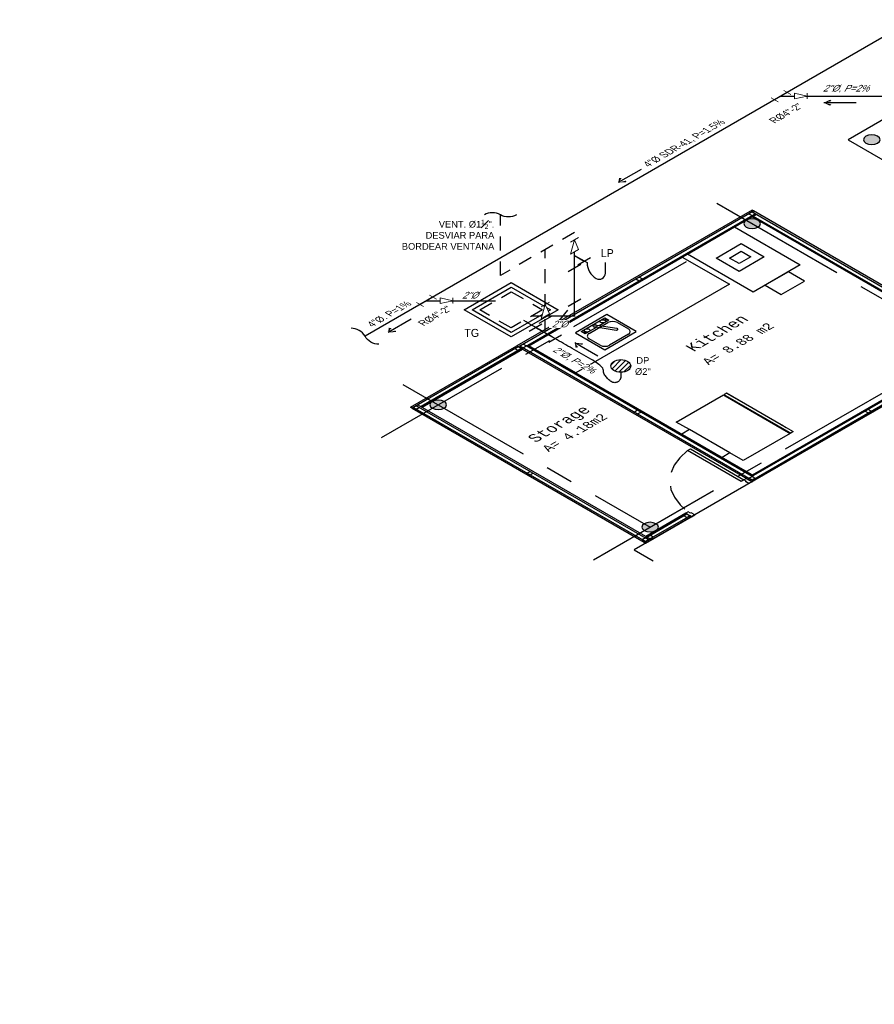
# Model space of a CAD drawing. Header units: metres. Extents: x 2 to 147, y 24 to 94.
# Tile 32 of 40: x 105 to 113, y 71 to 80. Entities that reach past the tile are written whole.
import ezdxf
from ezdxf.xclip import XClip

# ---------------------------------------------------------------- set-up
doc = ezdxf.new("R2010")
doc.units = ezdxf.units.M
doc.header["$MEASUREMENT"] = 0
doc.header["$XCLIPFRAME"] = 0
for name, pattern in [('BORDER2', [0.875, 0.25, -0.125, 0.25, -0.125, 0, -0.125]), ('CENTER', [2, 1.25, -0.25, 0.25, -0.25]), ('CONTINOUS', [0]), ('HIDDEN', [0.375, 0.25, -0.125])]:
    doc.linetypes.add(name, pattern=pattern)
for name, color, linetype in [('00-Zonificación', 1, 'Continuous'), ('001-Paredes', 1, 'Continuous'), ('002-TextoAmbiente', 1, 'Continuous'), ('008-Columnas', 1, 'Continuous'), ('010-Mobiliario', 8, 'Continuous'), ('011-Puertas y Ventanas', 1, 'Continuous'), ('012-Ejes', 8, 'Continuous'), ('A POT iso', 4, 'HIDDEN'), ('A RES', 5, 'Continuous'), ('A RES iso', 6, 'Continuous'), ('A RES textos', 2, 'Continuous'), ('TEXTOS HIDRO', 2, 'Continuous')]:
    doc.layers.add(name, color=color, linetype=linetype)
doc.layers.add('A RES accesorios', color=4, linetype='Continuous', lineweight=18)
doc.styles.add('ARIAL', font='arial.ttf')
doc.styles.add('romans', font='romans.shx', dxfattribs={"height": 1.8})
doc.styles.add('TITULOS', font='txt')

# ---------------------------------------------------------------- blocks, each defined once
blk = doc.blocks.new('A$Cc32adcf0')
at = {"color": 0, "linetype": 'Continuous'}
for points in [[(-0.0871, -0.0871), (0, 0)], [(-0.0809, 0.0446), (-0.0809, -0.0446)], [(-0.0809, 0), (0.0809, 0)], [(0.0809, 0.0446), (0.0809, -0.0446)], [(-0.1186, -0.0556), (-0.0556, -0.1186)]]:
    blk.add_lwpolyline(points, dxfattribs=at)
blk = doc.blocks.new('FLECHA')
at = {"color": 2, "linetype": 'Continuous'}
blk.add_line((-0.9, 0), (0, 0), dxfattribs=at)
for points in [[(-0.176, 0.145), (0, 0), (-0.214, 0.08)], [(-0.214, -0.08), (0, 0), (-0.176, -0.145)]]:
    blk.add_solid(points, dxfattribs=at)
blk = doc.blocks.new('A$C651ad4a3')
at = {"color": 0}
blk.add_wipeout([(-0.0446, 0), (0.0446, 0), (0, -0.1133)], dxfattribs=at)
blk.add_lwpolyline([(-0.0446, 0), (0, -0.1133), (0.0446, 0)], close=True, dxfattribs=at)
blk.add_lwpolyline([(-0.0446, -0.1133), (0.0446, -0.1133)], dxfattribs=at)
blk = doc.blocks.new('A$C09B00896')
at = {"color": 0}
blk.add_lwpolyline([(0.3131, 0), (-0.2869, 0), (-0.2869, 0.6), (0.3131, 0.6)], close=True, dxfattribs=at)
at = {"color": 1}
blk.add_lwpolyline([(0.2631, 0.05), (-0.2369, 0.05), (-0.2369, 0.55), (0.2631, 0.55)], close=True, dxfattribs=at)
at = {"color": 1, "linetype": 'HIDDEN', "ltscale": 0.5}
blk.add_lwpolyline([(0.2131, 0.1), (-0.1869, 0.1), (-0.1869, 0.5), (0.2131, 0.5)], close=True, dxfattribs=at)
blk = doc.blocks.new('columnas 15 D.')
at = {"true_color": 0x636466, "transparency": 33554483}
h = blk.add_hatch(color=251, dxfattribs=at)
h.dxf.hatch_style = 1
edge = h.paths.add_edge_path()
edge.add_arc((0, 0), 0.075, 0, 360)
at = {"layer": '008-Columnas'}
blk.add_circle((0, 0), 0.075, dxfattribs=at)
blk = doc.blocks.new('lavabo')
for p, q in [((-0.355, -0.32), (-0.355, -0.08)), ((-0.295, -0.02), (-0.155, -0.02)), ((-0.095, -0.08), (-0.095, -0.32)), ((-0.075, -0.1999), (-0.075, -0.05)), ((-0.075, -0.05), (-0.025, -0.05)), ((-0.0438, -0.0625), (-0.0563, -0.0625)), ((-0.0563, -0.0625), (-0.0563, -0.0764)), ((-0.0438, -0.0764), (-0.0438, -0.0625)), ((-0.025, -0.05), (-0.025, -0.35)), ((-0.0686, -0.1963), (-0.2295, -0.2892)), ((-0.217, -0.3108), (-0.0561, -0.218)), ((-0.075, -0.35), (-0.075, -0.2288)), ((-0.025, -0.35), (-0.075, -0.35)), ((-0.0563, -0.3375), (-0.0563, -0.3236)), ((-0.0438, -0.3375), (-0.0563, -0.3375)), ((-0.0438, -0.3236), (-0.0438, -0.3375)), ((-0.155, -0.38), (-0.295, -0.38))]:
    blk.add_line(p, q)
blk.add_lwpolyline([(0, 0), (-0.375, 0), (-0.375, -0.4), (0, -0.4)], close=True)
for centre, radius in [((-0.05, -0.1), 0.025), ((-0.05, -0.2), 0.0187), ((-0.05, -0.3), 0.025)]:
    blk.add_circle(centre, radius)
for centre, radius, start, end in [((-0.295, -0.08), 0.06, 90, 180), ((-0.155, -0.08), 0.06, 0, 90), ((-0.295, -0.32), 0.06, 180, 270), ((-0.2232, -0.3), 0.0125, 120, 300), ((-0.155, -0.32), 0.06, 270, 0)]:
    blk.add_arc(centre, radius, start, end)
blk = doc.blocks.new('REFRIGERADOR')
for p, q in [((-0.6826, 0), (-0.6826, 0.097)), ((-0.6826, 0.097), (-0.1674, 0.097)), ((-0.1674, 0), (-0.1674, 0.097)), ((-0.6826, 0), (-0.85, 0)), ((-0.85, 0), (-0.85, -0.6)), ((-0.1674, 0), (-0.6826, 0)), ((0, 0), (-0.1674, 0)), ((0, -0.6), (0, 0)), ((-0.85, -0.6), (-0.8293, -0.6)), ((-0.85, -0.608), (-0.8314, -0.608)), ((-0.85, -0.638), (-0.85, -0.608)), ((-0.8293, -0.601), (-0.8314, -0.601)), ((-0.8314, -0.608), (-0.8314, -0.601)), ((-0.8314, -0.608), (-0.0186, -0.608)), ((-0.8293, -0.6), (-0.0207, -0.6)), ((-0.8293, -0.601), (-0.8293, -0.6)), ((-0.0207, -0.601), (-0.8293, -0.601)), ((-0.0207, -0.601), (-0.0207, -0.6)), ((-0.0207, -0.6), (0, -0.6)), ((-0.0186, -0.601), (-0.0207, -0.601)), ((-0.0186, -0.608), (-0.0186, -0.601)), ((-0.0186, -0.608), (0, -0.608)), ((0, -0.638), (0, -0.608)), ((-0.85, -0.638), (-0.6405, -0.638)), ((-0.849, -0.639), (-0.85, -0.638)), ((-0.151, -0.639), (-0.849, -0.639)), ((-0.151, -0.639), (-0.087, -0.639)), ((-0.151, -0.639), (-0.1467, -0.64)), ((-0.1467, -0.64), (-0.0913, -0.64)), ((-0.0913, -0.64), (-0.087, -0.639)), ((-0.087, -0.639), (-0.001, -0.639)), ((0, -0.638), (-0.001, -0.639))]:
    blk.add_line(p, q)
blk = doc.blocks.new('door001')
at = {"layer": '011-Puertas y Ventanas'}
for points in [[(-0.075, 0), (0, 0), (0, -0.04), (-0.045, -0.04), (-0.045, -0.03), (-0.075, -0.03)], [(-0.075, -0.03), (-0.075, -0.066), (-0.7557, -0.066), (-0.7557, -0.03)], [(-0.075, -0.74), (-0.075, -0.77), (0, -0.77), (0, -0.73), (-0.045, -0.73), (-0.045, -0.74)]]:
    blk.add_lwpolyline(points, close=True, dxfattribs=at)
at = {"layer": '011-Puertas y Ventanas', "color": 1, "linetype": 'BORDER2'}
blk.add_arc((0.0215, 0.0382), 0.7841, 187.6333, 262.93259, dxfattribs=at)
blk = doc.blocks.new('MESA CUADRADA SET-01')
for p, q in [((-0.2023, 0.8984, 0), (-0.2023, 0.8684, 0)), ((-0.1723, 0.8984, 0), (-0.2023, 0.8984, 0)), ((-0.1723, 0.8684, 0), (-0.1723, 0.8984, 0)), ((0.1723, 0.8984, 0), (0.2023, 0.8984, 0)), ((0.1723, 0.8684, 0), (0.1723, 0.8984, 0)), ((0.2023, 0.8984, 0), (0.2023, 0.8684, 0)), ((-0.2023, 0.8684, 0), (-0.1723, 0.8684, 0)), ((-0.2023, 0.8684, 0), (0.2023, 0.8684, 0)), ((-0.2023, 0.4684, 0), (-0.2023, 0.8684, 0)), ((-0.1723, 0.8834, 0), (-0.1298, 0.8834, 0)), ((0.1298, 0.8834), (0.1723, 0.8834, 0)), ((0.2023, 0.8684, 0), (0.1723, 0.8684, 0)), ((0.2023, 0.8684, 0), (0.2023, 0.4684, 0)), ((-0.45, 0.45), (0.45, 0.45)), ((-0.45, -0.45), (-0.45, 0.45)), ((-0.2023, 0.4885), (-0.2023, 0.5185)), ((-0.2023, 0.5185), (-0.1723, 0.5185)), ((-0.1723, 0.4885), (-0.2023, 0.4885)), ((0.2023, 0.4684, 0), (-0.2023, 0.4684, 0)), ((-0.1723, 0.5185), (-0.1723, 0.4885)), ((0.1723, 0.4885, 0), (0.1723, 0.5185, 0)), ((0.1723, 0.5185, 0), (0.2023, 0.5185, 0)), ((0.2023, 0.4885, 0), (0.1723, 0.4885, 0)), ((0.2023, 0.5185, 0), (0.2023, 0.4885, 0)), ((0.45, 0.45), (0.45, -0.45)), ((-0.4187, 0.4172), (-0.4187, 0.3772)), ((-0.3787, 0.4172), (-0.4187, 0.4172)), ((-0.4187, 0.3772), (-0.3787, 0.3772)), ((-0.3787, 0.3772), (-0.3787, 0.4172)), ((0.3787, 0.4172), (0.3787, 0.3772)), ((0.4187, 0.4172), (0.3787, 0.4172)), ((0.3787, 0.3772), (0.4187, 0.3772)), ((0.4187, 0.3772), (0.4187, 0.4172)), ((-0.8984, 0.2023), (-0.8684, 0.2023)), ((-0.8984, 0.1723), (-0.8984, 0.2023)), ((-0.8684, 0.2023), (-0.8684, 0.1723)), ((-0.8684, 0.2023), (-0.4684, 0.2023)), ((-0.8684, -0.2023), (-0.8684, 0.2023)), ((-0.5185, 0.2023), (-0.4885, 0.2023)), ((-0.5185, 0.1723), (-0.5185, 0.2023)), ((-0.4885, 0.2023), (-0.4885, 0.1723)), ((-0.4684, 0.2023), (-0.4684, -0.2023)), ((0.4684, -0.2023), (0.4684, 0.2023)), ((0.4684, 0.2023), (0.8684, 0.2023)), ((0.4885, 0.2023), (0.5185, 0.2023)), ((0.4885, 0.1723), (0.4885, 0.2023)), ((0.5185, 0.2023), (0.5185, 0.1723)), ((0.8984, 0.2023, 0), (0.8684, 0.2023, 0)), ((0.8684, 0.2023, 0), (0.8684, 0.1723, 0)), ((0.8684, 0.2023), (0.8684, -0.2023)), ((0.8984, 0.1723, 0), (0.8984, 0.2023, 0)), ((-0.8684, 0.1723), (-0.8984, 0.1723)), ((-0.8834, 0.1298, 0), (-0.8834, 0.1723)), ((-0.4885, 0.1723), (-0.5185, 0.1723)), ((0.5185, 0.1723), (0.4885, 0.1723)), ((0.8684, 0.1723, 0), (0.8984, 0.1723, 0)), ((0.8834, 0.1723, 0), (0.8834, 0.1298, 0)), ((-0.8984, -0.1723, 0), (-0.8984, -0.2023, 0)), ((-0.8684, -0.1723, 0), (-0.8984, -0.1723, 0)), ((-0.8834, -0.1723, 0), (-0.8834, -0.1298, 0)), ((-0.8684, -0.2023, 0), (-0.8684, -0.1723, 0)), ((-0.5185, -0.1723, 0), (-0.4885, -0.1723, 0)), ((-0.5185, -0.2023, 0), (-0.5185, -0.1723, 0)), ((-0.4885, -0.1723, 0), (-0.4885, -0.2023, 0)), ((0.4885, -0.1723), (0.5185, -0.1723)), ((0.4885, -0.2023), (0.4885, -0.1723)), ((0.5185, -0.1723), (0.5185, -0.2023)), ((0.8684, -0.2023), (0.8684, -0.1723)), ((0.8684, -0.1723), (0.8984, -0.1723)), ((0.8834, -0.1298), (0.8834, -0.1723)), ((0.8984, -0.1723), (0.8984, -0.2023)), ((-0.8984, -0.2023, 0), (-0.8684, -0.2023, 0)), ((-0.4684, -0.2023), (-0.8684, -0.2023)), ((-0.4885, -0.2023, 0), (-0.5185, -0.2023, 0)), ((0.8684, -0.2023), (0.4684, -0.2023)), ((0.5185, -0.2023), (0.4885, -0.2023)), ((0.8984, -0.2023), (0.8684, -0.2023)), ((-0.4187, -0.3772), (-0.4187, -0.4172)), ((-0.3787, -0.3772), (-0.4187, -0.3772)), ((-0.4187, -0.4172), (-0.3787, -0.4172)), ((-0.3787, -0.4172), (-0.3787, -0.3772)), ((0.3787, -0.3772), (0.3787, -0.4172)), ((0.4187, -0.3772), (0.3787, -0.3772)), ((0.3787, -0.4172), (0.4187, -0.4172)), ((0.4187, -0.4172), (0.4187, -0.3772)), ((0.45, -0.45), (-0.45, -0.45)), ((-0.2023, -0.4684, 0), (0.2023, -0.4684, 0)), ((-0.2023, -0.8684, 0), (-0.2023, -0.4684, 0)), ((-0.2023, -0.4885, 0), (-0.1723, -0.4885, 0)), ((-0.2023, -0.5185, 0), (-0.2023, -0.4885, 0)), ((-0.1723, -0.5185, 0), (-0.2023, -0.5185, 0)), ((-0.1723, -0.4885, 0), (-0.1723, -0.5185, 0)), ((0.1723, -0.4885), (0.2023, -0.4885)), ((0.1723, -0.5185), (0.1723, -0.4885)), ((0.2023, -0.5185), (0.1723, -0.5185)), ((0.2023, -0.4684, 0), (0.2023, -0.8684, 0)), ((0.2023, -0.4885), (0.2023, -0.5185)), ((-0.2023, -0.8684, 0), (-0.1723, -0.8684, 0)), ((-0.2023, -0.8984, 0), (-0.2023, -0.8684, 0)), ((0.2023, -0.8684, 0), (-0.2023, -0.8684, 0)), ((-0.1723, -0.8684, 0), (-0.1723, -0.8984, 0)), ((-0.1298, -0.8834), (-0.1723, -0.8834, 0)), ((0.1723, -0.8834, 0), (0.1298, -0.8834, 0)), ((0.1723, -0.8684, 0), (0.1723, -0.8984, 0)), ((0.2023, -0.8684, 0), (0.1723, -0.8684, 0)), ((0.2023, -0.8984, 0), (0.2023, -0.8684, 0)), ((-0.1723, -0.8984, 0), (-0.2023, -0.8984, 0)), ((0.1723, -0.8984, 0), (0.2023, -0.8984, 0))]:
    blk.add_line(p, q)
for centre, start, end in [((0, 0.6299), 62.88556, 117.11444), ((-0.6299, 0, 0), 152.88556, 207.11444), ((0.6299, 0), 332.88556, 27.11444), ((0, -0.6299), 242.88556, 297.11444)]:
    blk.add_arc(centre, 0.2849, start, end)
blk = doc.blocks.new('camamatrimonial')
for p, q in [((-1.075, 1.9), (-0.775, 1.9)), ((-0.675, 1.9), (0.675, 1.9)), ((-0.675, 0), (-0.675, 1.9)), ((0.675, 1.9), (0.675, 0)), ((0.775, 1.9), (1.075, 1.9)), ((-1.125, 1.55), (-1.125, 1.85)), ((-0.725, 1.85), (-0.725, 1.55)), ((-0.6011, 1.8492), (-0.6011, 1.4936)), ((-0.0407, 1.8492), (-0.6011, 1.8492)), ((-0.0407, 1.4936), (-0.0407, 1.8492)), ((0.0407, 1.4936), (0.0407, 1.8492)), ((0.0407, 1.8492), (0.6011, 1.8492)), ((0.6011, 1.8492), (0.6011, 1.4936)), ((0.725, 1.55), (0.725, 1.85)), ((1.125, 1.85), (1.125, 1.55)), ((-0.775, 1.5), (-1.075, 1.5)), ((-0.6011, 1.4936), (-0.0407, 1.4936)), ((0.6011, 1.4936), (0.0407, 1.4936)), ((0.4406, 1.4428), (0.677, 1.4428)), ((1.075, 1.5), (0.775, 1.5)), ((-0.0928, 1.2396), (0.677, 1.2396)), ((0.675, 0), (-0.675, 0))]:
    blk.add_line(p, q)
for centre, radius, start, end in [((-1.075, 1.85), 0.05, 90, 180), ((-0.775, 1.85), 0.05, 0, 90), ((0.775, 1.85), 0.05, 90, 180), ((1.075, 1.85), 0.05, 0, 90), ((-1.2107, 1.6714), 0.635, 343.73979, 16.26021), ((0.5689, 1.6714), 0.635, 163.73979, 196.26021), ((-0.5689, 1.6714), 0.635, 343.73979, 16.26021), ((1.2107, 1.6714), 0.635, 163.73979, 196.26021), ((-1.075, 1.55), 0.05, 180, 270), ((-0.775, 1.55), 0.05, 270, 0), ((0.775, 1.55), 0.05, 180, 270), ((1.075, 1.55), 0.05, 270, 0), ((0.4073, -0.1511), 1.594, 89.25816, 107.80337), ((0.482, 0.51), 0.9338, 92.53978, 126.04031), ((-0.7623, 3.1068), 1.8691, 272.61601, 291.40694), ((-0.6389, 1.9571), 0.8976, 267.56726, 309.54608)]:
    blk.add_arc(centre, radius, start, end)
blk = doc.blocks.new('A$C2EA93E65')
at = {"layer": '00-Zonificación'}
for points in [[(9.6982, 4.4136), (6.7982, 4.4136), (6.7982, 6.0636), (5.3982, 6.0636), (5.3982, 4.4136), (9.6982, 4.4136)], [(2.3275, 2.9), (2.1775, 2.9), (-2.3275, 2.9), (-2.3275, 0), (2.3275, 0)]]:
    blk.add_lwpolyline(points, close=True, dxfattribs=at)
at = {"layer": '001-Paredes'}
for points in [[(-2.1775, 5.9), (-0.8225, 5.9), (-0.8225, 5.88), (-2.1775, 5.88)], [(-2.1775, 5.88), (-2.1775, 2.92), (-2.1625, 2.92), (-2.1625, 5.88)], [(-2.1225, 5.88), (-2.1225, 5.84), (-2.1625, 5.84), (-2.1625, 5.88)], [(-2.1025, 5.88), (-2.1025, 2.92), (-2.1225, 2.92), (-2.1225, 5.88)], [(-0.8225, 5.88), (-0.8625, 5.88), (-0.8625, 5.84), (-0.8225, 5.84)], [(-0.8225, 5.88), (2.1775, 5.88), (2.1775, 5.9), (-0.8225, 5.9)], [(-0.8225, 2.9), (-0.8225, 5.88), (-0.8025, 5.88), (-0.8025, 2.9)], [(-0.7625, 5.88), (-0.8025, 5.88), (-0.8025, 5.84), (-0.7625, 5.84)], [(0.6775, 5.84), (0.7175, 5.84), (0.7175, 5.88), (0.6775, 5.88)], [(2.1175, 5.84), (2.1575, 5.84), (2.1575, 5.88), (2.1175, 5.88)], [(2.1575, 2.92), (2.1775, 2.92), (2.1775, 5.88), (2.1575, 5.88)], [(-2.1025, 5.825), (-0.8225, 5.825), (-0.8225, 5.84), (-2.1025, 5.84)], [(-0.7625, 2.96), (-0.7625, 5.84), (-0.7425, 5.84), (-0.7425, 2.96)], [(2.1025, 5.825), (2.1175, 5.825), (2.1175, 2.975), (2.1025, 2.975)], [(-2.1225, 4.43), (-2.1225, 4.39), (-2.1625, 4.39), (-2.1625, 4.43)], [(-0.8025, 4.38), (-0.7625, 4.38), (-0.7625, 4.42), (-0.8025, 4.42)], [(-2.1225, 2.92), (-2.1225, 2.96), (-2.1625, 2.96), (-2.1625, 2.92)], [(-2.1025, 2.96), (-1.5925, 2.96), (-1.5925, 2.975), (-2.1025, 2.975)], [(-2.1025, 2.92), (-2.0625, 2.92), (-2.0625, 2.96), (-2.1025, 2.96)], [(-1.5925, 2.92), (-1.6325, 2.92), (-1.6325, 2.96), (-1.5925, 2.96)], [(-0.7625, 2.92), (-0.8025, 2.92), (-0.8025, 2.96), (-0.7625, 2.96)], [(1.1575, 2.96), (-0.7425, 2.96), (-0.7425, 2.975), (1.1575, 2.975)], [(0.6775, 2.92), (0.7175, 2.92), (0.7175, 2.96), (0.6775, 2.96)], [(1.9275, 2.96), (1.9275, 2.975), (2.1575, 2.975), (2.1575, 2.96)], [(2.1175, 2.92), (2.1575, 2.92), (2.1575, 2.96), (2.1175, 2.96)], [(-2.1775, 2.9), (-1.5925, 2.9), (-1.5925, 2.92), (-2.1775, 2.92)], [(1.1575, 2.9), (-0.8025, 2.9), (-0.8025, 2.92), (1.1575, 2.92)], [(1.9275, 2.92), (2.1775, 2.92), (2.1775, 2.9), (1.9275, 2.9)], [(-5.3075, -2), (-5.3275, -2), (-5.3275, 2.3), (-5.3075, 2.3)], [(-5.3075, 2.3), (-2.3475, 2.3), (-2.3475, 2.28), (-5.3075, 2.28)], [(-5.3075, 2.24), (-5.2675, 2.24), (-5.2675, 2.28), (-5.3075, 2.28)], [(-2.3475, 2.225), (-5.3075, 2.225), (-5.3075, 2.24), (-2.3475, 2.24)], [(-5.2675, -1.925), (-5.2525, -1.925), (-5.2525, 2.225), (-5.2675, 2.225)], [(-2.4025, 2), (-2.3875, 2), (-2.3875, 2.225), (-2.4025, 2.225)], [(-2.3475, 2.24), (-2.3875, 2.24), (-2.3875, 2.28), (-2.3475, 2.28)], [(-2.3275, 2), (-2.3275, 2.3), (-2.3475, 2.3), (-2.3475, 2)], [(-2.4025, 1.23), (-2.4025, -1.925), (-2.3875, -1.925), (-2.3875, 1.23)], [(-2.3475, 1.23), (-2.3475, -2), (-2.3275, -2), (-2.3275, 1.23)], [(-5.3075, 0.81), (-5.2675, 0.81), (-5.2675, 0.85), (-5.3075, 0.85)], [(-2.3475, 0.81), (-2.3875, 0.81), (-2.3875, 0.85), (-2.3475, 0.85)], [(-5.3075, -0.69), (-5.2675, -0.69), (-5.2675, -0.65), (-5.3075, -0.65)], [(-2.3475, -0.69), (-2.3875, -0.69), (-2.3875, -0.65), (-2.3475, -0.65)], [(-2.3475, -1.925), (-5.3075, -1.925), (-5.3075, -1.94), (-2.3475, -1.94)], [(-5.3075, -1.98), (-5.2675, -1.98), (-5.2675, -1.94), (-5.3075, -1.94)], [(-2.3475, -1.98), (-2.3875, -1.98), (-2.3875, -1.94), (-2.3475, -1.94)], [(-2.3475, -1.98), (-5.3075, -1.98), (-5.3075, -2), (-2.3475, -2)]]:
    blk.add_lwpolyline(points, close=True, dxfattribs=at)
blk.add_lwpolyline([(-0.7425, 5.84), (2.1575, 5.84), (2.1575, 5.825), (-0.7425, 5.825)], dxfattribs=at)
at = {"layer": '010-Mobiliario'}
blk.add_line((-3.1823, 2.225), (-5.0823, 1.825), dxfattribs=at)
for points in [[(-0.7425, 5.825), (1.2133, 5.825), (1.2133, 5.225), (-0.7425, 5.225)], [(1.2789, 4.9861), (1.2789, 5.825), (1.8789, 5.825), (1.8789, 4.9861)], [(1.4179, 5.306), (1.4179, 5.5997), (1.7398, 5.5997), (1.7398, 5.306)], [(1.5037, 5.3918), (1.5037, 5.5138), (1.654, 5.5138), (1.654, 5.3918)], [(1.4313, 4.9861), (1.4313, 4.7823), (1.7265, 4.7823), (1.7265, 4.9861)], [(-5.0823, 2.225), (-5.0823, 1.825), (-3.1823, 1.825), (-3.1823, 2.225)]]:
    blk.add_lwpolyline(points, close=True, dxfattribs=at)
at = {"layer": '012-Ejes', "linetype": 'CENTER'}
for p, q in [((-1.9725, 6.7282), (-1.9725, 3.05)), ((2.0275, 6.7282), (2.0275, 3.05)), ((-5.4775, 5.75), (1.1925, 5.75)), ((-5.4775, 3.05), (1.9725, 3.05)), ((-5.4775, 2.15), (5.5225, 2.15)), ((-5.1775, 2.15), (-5.1775, -2.0139)), ((-2.4775, 2.15), (-2.4775, -2.0139)), ((-2.0275, 2.15), (-2.0275, -2.0139)), ((-2.2275, 0.15), (2.0225, 0.15)), ((-5.4775, -2.15), (-1.8775, -2.15)), ((-5.4775, -2.15), (-1.8775, -2.15))]:
    blk.add_line(p, q, dxfattribs=at)
at = {"layer": '008-Columnas', "xscale": -1}
for p in [(5.5482, 5.9136), (-1.9725, 5.75), (2.0275, 5.75), (-1.9725, 3.05), (2.0275, 3.05)]:
    blk.add_blockref('columnas 15 D.', p, dxfattribs=at)
at = {"layer": '008-Columnas'}
for p in [(-5.1775, 2.15), (-2.4775, 2.15), (-2.0275, 2.15), (-2.0275, 0.15), (-5.1775, -1.85), (-2.4775, -1.85)]:
    blk.add_blockref('columnas 15 D.', p, dxfattribs=at)
at = {"layer": '010-Mobiliario', "rotation": 90}
blk.add_blockref('lavabo', (-0.3023, 5.6719), dxfattribs=at)
at = {"layer": '010-Mobiliario', "xscale": -1, "rotation": 90}
blk.add_blockref('REFRIGERADOR', (-0.6455, 3.1925), dxfattribs=at)
at = {"layer": '010-Mobiliario'}
blk.add_blockref('MESA CUADRADA SET-01', (0.0175, 1.4355), dxfattribs=at)
at = {"layer": '010-Mobiliario', "color": 251, "true_color": 0x636466, "rotation": 90}
blk.add_blockref('camamatrimonial', (-3.3525, 0.15), dxfattribs=at)
at = {"layer": '011-Puertas y Ventanas', "rotation": 270}
for p in [(-0.8225, 2.9), (1.9275, 2.9)]:
    blk.add_blockref('door001', p, dxfattribs=at)
at = {"layer": '011-Puertas y Ventanas'}
blk.add_blockref('door001', (-2.3275, 2), dxfattribs=at)
at = {"layer": '002-TextoAmbiente', "width": 1.737026, "attachment_point": 5, "style": 'romans'}
for s, insert, char_height in [('\\pt0.48;{\\fConsolas|b0|i0|c0|p49;Storage}', (-1.4155, 4.7501), 0.12), ('\\pt0.48;{\\fConsolas|b0|i0|c0|p49;Kitchen}', (0.5948, 4.7638), 0.12), ('\\pt0.4;{\\fConsolas|b0|i0|c0|p49;A= 4.18m2}', (-1.4096, 4.573), 0.1), ('\\pt0.4;{\\fConsolas|b0|i0|c0|p49;A= 8.88 m2}', (0.6122, 4.5137), 0.1), ('\\pt0.48;{\\fConsolas|b0|i0|c0|p49;Room #1}', (-3.9903, 1.6357), 0.12), ('\\pt0.4;{\\fConsolas|b0|i0|c0|p49;A= 12.90m2}', (-4.0077, 1.3113), 0.1), ('\\pt0.48;{\\fConsolas|b0|i0|c0|p49;Rancho}', (1.2477, 0.7803), 0.12)]:
    blk.add_mtext(s, dxfattribs=dict(at, insert=insert, char_height=char_height))
blk = doc.blocks.new('A$Cef64b0b5')
at = {"layer": 'A POT iso', "color": 0, "linetype": 'CONTINOUS', "ltscale": 0.6}
blk.add_line((0, -0.1166), (0, 0), dxfattribs=at)
for points in [[(0.0573, -0.0835), (-0.0573, -0.1497)], [(0, 0), (0.0879, -0.0508)], [(0.0306, -0.0839), (0.1453, -0.0177)]]:
    blk.add_lwpolyline(points, dxfattribs=at)
blk = doc.blocks.new('A$Cf4b6f638')
at = {"layer": 'A POT iso', "color": 0, "linetype": 'CONTINOUS', "ltscale": 0.6}
blk.add_line((0, 0, -0.0024), (0, 0.1172, -5.6994), dxfattribs=at)
for points, elevation in [([(0.0573, 0.1503), (-0.0573, 0.0841)], -5.6994), ([(-0.1407, -0.0495), (-0.0595, 0.0496)], -7.0923), ([(-0.1001, 0), (0, 0)], -0.0024)]:
    blk.add_lwpolyline(points, dxfattribs=dict(at, elevation=elevation))
blk = doc.blocks.new('A$Cf4209856')
at = {"layer": 'A POT iso', "color": 0, "linetype": 'CONTINOUS', "ltscale": 0.6}
blk.add_line((0, 0), (0, 0.1172, -5.697), dxfattribs=at)
at = {"layer": 'A POT iso', "color": 0, "linetype": 'CONTINOUS', "ltscale": 0.6, "elevation": -5.697}
blk.add_lwpolyline([(0.0573, 0.1502), (-0.0573, 0.0841)], dxfattribs=at)
at = {"layer": 'A POT iso', "color": 0, "linetype": 'CONTINOUS', "ltscale": 0.6}
for points in [[(-0.1453, 0.0177), (-0.0306, 0.0839)], [(-0.0879, 0.0508), (0.0879, -0.0508)], [(0.0306, -0.0839), (0.1453, -0.0177)]]:
    blk.add_lwpolyline(points, dxfattribs=at)

msp = doc.modelspace()

# ---------------------------------------------------------------- hatches: boundary and pattern name
at = {"layer": 'A RES iso', "ltscale": 0.6}
h = msp.add_hatch(dxfattribs=at)
h.set_pattern_fill('LINE', color=1, scale=0.01, angle=45)
h.set_pattern_definition([(45, (-195.757774, -277.993577), (-0.0224506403, 0.0224506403), [])])
edge = h.paths.add_edge_path()
edge.add_ellipse((110.7432, 76.9036), major_axis=(-0.0898, 0), ratio=0.633975, start_angle=0, end_angle=360)

# ---------------------------------------------------------------- linework, layer by layer
at = {"layer": 'A POT iso', "color": 1, "linetype": 'CONTINOUS', "ltscale": 0.6}
msp.add_lwpolyline([(108.5631, 77.099, -0.261321), (108.4377, 77.1714, 0.261321), (108.3122, 77.2438)], format="xyb", dxfattribs=at)
at = {"layer": 'A RES iso', "extrusion": (0, 0.816497, 0.57735)}
for p, q in [((113.3603, 80.0135), (108.4377, 77.1714)), ((112.1865, 79.3358), (113.1627, 79.3358)), ((108.9917, 77.4913), (109.614, 77.4913)), ((109.9453, 77.3559), (110.3315, 77.3559))]:
    msp.add_line(p, q, dxfattribs=at)
at = {"layer": 'A RES iso', "color": 1, "linetype": 'CONTINOUS', "ltscale": 0.6}
msp.add_lwpolyline([(109.8028, 78.2662, -0.261321), (109.6579, 78.2662, 0.261321), (109.5131, 78.2662)], format="xyb", dxfattribs=at)
at = {"layer": 'A RES iso', "color": 3, "linetype": 'HIDDEN', "ltscale": 0.5}
for points in [[(109.6579, 77.7193), (109.6579, 78.2662)], [(110.3262, 77.9003), (110.3262, 78.1051), (109.6579, 77.7193)]]:
    msp.add_lwpolyline(points, dxfattribs=at)
at = {"layer": 'A RES iso', "color": 3, "linetype": 'HIDDEN', "ltscale": 0.5, "elevation": 0.0027}
msp.add_lwpolyline([(110.0628, 77.2008), (110.0628, 77.953)], dxfattribs=at)
at = {"layer": 'A RES iso', "ltscale": 0.6, "elevation": -5.697}
msp.add_lwpolyline([(110.3262, 77.3559), (110.3262, 77.9003), (110.4395, 77.8348, 0.267949), (110.5215, 77.6924, 0.580384), (110.6039, 77.7404), (110.6039, 77.8356)], format="xyb", dxfattribs=at)
at = {"layer": 'A RES iso', "ltscale": 0.6}
msp.add_ellipse((110.7432, 76.9036, -8.7346), major_axis=(-0.0898, 0), ratio=0.633975, dxfattribs=at)

# ---------------------------------------------------------------- block references
at = {"layer": 'A RES', "extrusion": (0, 0.816497, 0.57735)}
for p, xscale, yscale, zscale, rotation in [((-112.5724, -45.7701, 64.7287), -0.325374, 0.3253740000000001, 0.3253740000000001, 180), ((-110.7204, -45.2165, 64.2386), -0.3253740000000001, 0.3253740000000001, 0.3253740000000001, 225), ((-108.6451, -44.4647, 63.1158), -0.3253740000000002, 0.3253740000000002, 0.3253740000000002, 225), ((-110.3283, -44.5201, 62.961), -0.3253740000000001, 0.3253740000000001, 0.3253740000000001, 134.9999999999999)]:
    msp.add_blockref('FLECHA', p, dxfattribs=dict(at, xscale=xscale, yscale=yscale, zscale=zscale, rotation=rotation))
at = {"layer": 'A RES accesorios', "extrusion": (0, 0.816497, 0.57735), "xscale": -1, "rotation": 225}
for p in [(-112.1865, -45.8045, 64.7774), (-108.9917, -44.7396, 63.2713)]:
    msp.add_blockref('A$Cc32adcf0', p, dxfattribs=at)
at = {"layer": 'A RES accesorios'}
for name, p in [('A$Cef64b0b5', (110.3262, 77.9003, -5.697)), ('A$Cf4b6f638', (110.3262, 77.3559, -5.6947))]:
    msp.add_blockref(name, p, dxfattribs=at)
at = {"layer": 'A RES iso', "color": 4, "extrusion": (0, 0.816497, 0.57735), "rotation": 225}
msp.add_blockref('A$C09B00896', (-109.9583, -44.6187, 63.1003), dxfattribs=at)

# ---------------------------------------------------------------- next in the draw order: block references
at = {"layer": 'A RES accesorios', "extrusion": (0, 0.816497, 0.57735), "xscale": -1, "rotation": 270}
for p in [(-112.3097, -45.8045, 64.7774), (-109.1149, -44.7396, 63.2713)]:
    msp.add_blockref('A$C651ad4a3', p, dxfattribs=at)

# ---------------------------------------------------------------- next in the draw order: block references
at = {"extrusion": (0, 0.816497, 0.57735)}
ref = msp.add_blockref('A$C2EA93E65', (-114.5586, -43.3078, 61.2464), dxfattribs=dict(at, rotation=225))
XClip(ref).set_block_clipping_path([(-2.6946295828, 2.6577676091), (4.4752898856, 6.2003894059)])
ref = msp.add_blockref('A$C2EA93E65', (-113.2637, -42.8762, 60.636), dxfattribs=dict(at, rotation=225))
XClip(ref).set_block_clipping_path([(4.329207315, 3.2945823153), (10.2270272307, 6.2003894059)])

# ---------------------------------------------------------------- next in the draw order: block references
at = {"layer": 'A RES accesorios', "extrusion": (0.707107, -0.408248, 0.57735), "xscale": 1.166666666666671, "yscale": 1.166666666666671, "zscale": 1.166666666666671, "rotation": 135.0000000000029}
for p in [(122.6552, -29.4109, 48.4978), (122.0192, -34.0967, 45.2617)]:
    msp.add_blockref('A$C651ad4a3', p, dxfattribs=at)

# ---------------------------------------------------------------- next in the draw order: texts
at = {"layer": 'A RES textos', "char_height": 0.06, "style": 'ARIAL', "bg_fill": 3, "box_fill_scale": 1.1, "bg_fill_color": 256, "bg_fill_transparency": 0}
for s, insert, width, attachment_point in [('{\\Q30;2"%%C, P=2%}', (112.7705, 79.4015), 0.496452, 5), ('\\A1;VENT. Ø1{\\H0.7x;\\S1#2;}". DESVIAR PARA BORDEAR VENTANA', (109.603, 78.2232), 0.851525, 3), ('DP Ø2"', (110.942, 76.9023, 8.376), 0.16128, 5)]:
    msp.add_mtext(s, dxfattribs=dict(at, insert=insert, width=width, attachment_point=attachment_point))
at = {"layer": 'A RES textos', "char_height": 0.06, "attachment_point": 5, "rotation": 30, "style": 'ARIAL', "bg_fill": 3, "box_fill_scale": 1.1, "bg_fill_color": 256, "bg_fill_transparency": 0}
for s, insert, width in [('{\\Q-30;R%%C4"-2"}', (112.2481, 79.1895), 0.338973), ('{\\Q-30;4"%%C SDR-41, P=1.5%}', (111.33, 78.9164), 0.810673), ('{\\Q-30;4"%%C. P=1%}', (108.67, 77.3806), 0.450032)]:
    msp.add_mtext(s, dxfattribs=dict(at, insert=insert, width=width))
at = {"layer": 'TEXTOS HIDRO', "color": 2, "ltscale": 0.6, "insert": (110.6209, 77.957), "char_height": 0.072, "width": 0.140426, "attachment_point": 2, "style": 'TITULOS', "bg_fill": 3, "box_fill_scale": 1.1, "bg_fill_color": 256, "bg_fill_transparency": 0}
msp.add_mtext('LP', dxfattribs=at)
at = {"layer": 'TEXTOS HIDRO', "color": 2, "insert": (109.3997, 77.2376), "char_height": 0.072, "width": 0.151301, "attachment_point": 2, "style": 'TITULOS', "bg_fill": 3, "box_fill_scale": 1, "bg_fill_color": 256, "bg_fill_transparency": 0}
msp.add_mtext('\\A1;TG', dxfattribs=at)

# ---------------------------------------------------------------- next in the draw order: linework, layer by layer
at = {"layer": 'A RES iso', "ltscale": 0.6}
msp.add_rational_spline([(110.7432, 76.8467), (110.7432, 76.8276), (110.7432, 76.8085), (110.7435, 76.7766), (110.7159, 76.7605), (110.6884, 76.7445), (110.6608, 76.7604), (110.5787, 76.808), (110.5788, 76.9029), (110.2243, 77.1076), (109.8697, 77.3123)], [1, 1, 1, 0.864887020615, 1, 0.864887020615, 1, 0.866025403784, 1, 1, 1], degree=2, knots=[0, 0, 0, 1, 1, 2.051742, 2.051742, 3.103484, 3.103484, 4.150682, 4.150682, 5.150682, 5.150682, 5.150682], dxfattribs=at)

# ---------------------------------------------------------------- next in the draw order: block references
at = {"layer": 'A RES accesorios'}
msp.add_blockref('A$Cf4209856', (110.0628, 77.2008, 0.0027), dxfattribs=at)

# ---------------------------------------------------------------- next in the draw order: texts
at = {"layer": 'A RES textos', "insert": (109.0842, 77.3628), "char_height": 0.06, "width": 0.338973, "attachment_point": 5, "rotation": 30, "style": 'ARIAL', "bg_fill": 3, "box_fill_scale": 1.1, "bg_fill_color": 256, "bg_fill_transparency": 0}
msp.add_mtext('{\\Q-30;R%%C4"-2"}', dxfattribs=at)

# ---------------------------------------------------------------- next in the draw order: texts
at = {"layer": 'A RES textos', "char_height": 0.06, "width": 0.174975, "attachment_point": 5, "style": 'ARIAL', "bg_fill": 3, "box_fill_scale": 1.1, "bg_fill_color": 256, "bg_fill_transparency": 0}
for insert in [(109.3822, 77.5405), (110.1898, 77.28, -3.1388)]:
    msp.add_mtext('{\\Q30;2"%%C}', dxfattribs=dict(at, insert=insert))
at = {"layer": 'A RES textos', "insert": (110.3166, 76.9558, 0.2117), "char_height": 0.06, "width": 0.480739, "attachment_point": 5, "rotation": 330, "style": 'ARIAL', "bg_fill": 3, "box_fill_scale": 1.1, "bg_fill_color": 256, "bg_fill_transparency": 0}
msp.add_mtext('{\\Q30;2"%%C, P=2%}', dxfattribs=at)

doc.saveas('drawing.dxf')
